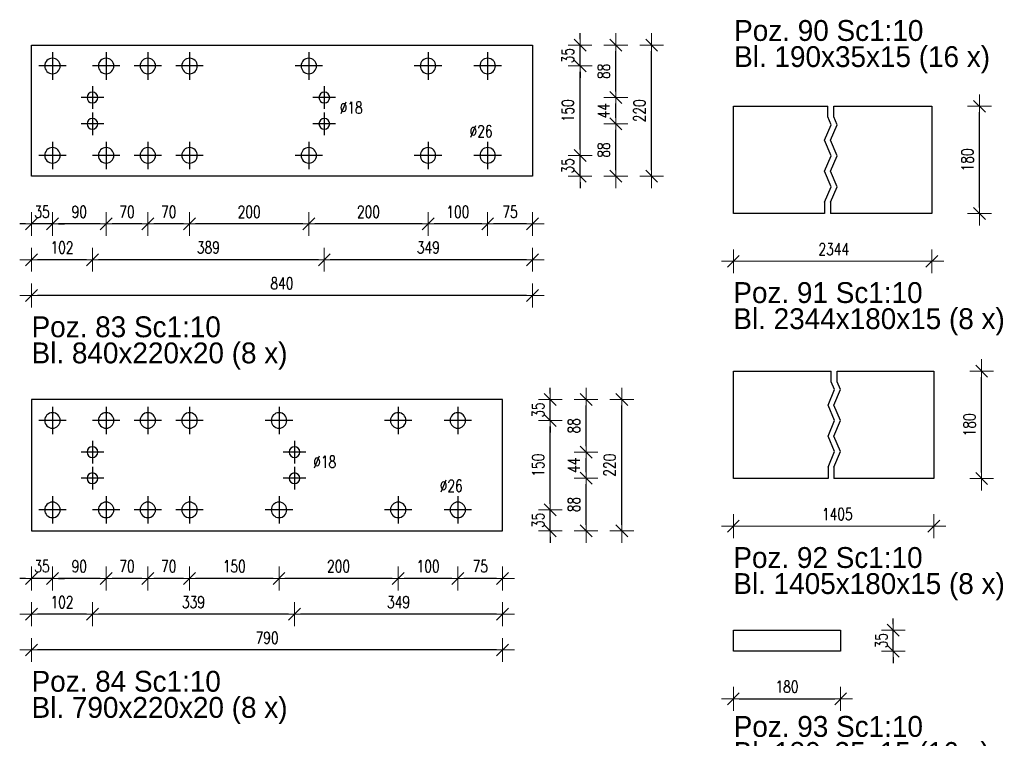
# Model space of a CAD drawing. Header units: millimetres. Extents: x 3515 to 4269, y 13087 to 13548.
# Tile 7 of 20: x 3833 to 3998, y 13234 to 13355. Entities that reach past the tile are written whole.
import ezdxf

# ---------------------------------------------------------------- set-up
doc = ezdxf.new("R2010")
doc.units = ezdxf.units.MM
doc.header["$LTSCALE"] = 10
doc.linetypes.add('MITTE', pattern=[2, 1.25, -0.25, 0.25, -0.25])
doc.layers.get('Defpoints').update_dxf_attribs({"color": 1})
doc.layers.add('PS_DIM', color=4, linetype='Continuous', lineweight=13)
doc.layers.add('PS_SOLID', color=7, linetype='Continuous', lineweight=30)
doc.layers.add('PS_MID', color=5, linetype='MITTE')
doc.layers.add('PS_PLATE', color=1, linetype='Continuous')
doc.styles.add('simplex', font='simplex.shx', dxfattribs={"width": 0.75})
doc.dimstyles.new('1_10_PRZ', dxfattribs={"dimtxt": 2, "dimasz": 1, "dimexe": 2, "dimexo": 5, "dimgap": 1, "dimtad": 1, "dimdec": 0, "dimlfac": 10, "dimtxsty": 'simplex', "dimblk": 'dimznak', "dimcen": 2, "dimse1": 1, "dimse2": 1, "dimclrt": 3, "dimadec": 1, "dimazin": 0, "dimtfac": 1, "dimtdec": 0, "dimtix": 1, "dimtmove": 2, "dimatfit": 3, "dimldrblk": 'dim-grot', "dimfxl": 1, "dimarcsym": 0})
doc.dimstyles.new('1_10_PRZ_DS1-LS10', dxfattribs={"dimtxt": 2, "dimasz": 1, "dimexe": 2, "dimexo": 5, "dimgap": 1, "dimtad": 1, "dimdec": 0, "dimlfac": 10, "dimtxsty": 'simplex', "dimblk": 'dimznak', "dimcen": 2, "dimse1": 1, "dimse2": 1, "dimclrt": 3, "dimadec": 1, "dimazin": 0, "dimtfac": 1, "dimtdec": 0, "dimtix": 1, "dimtmove": 2, "dimatfit": 3, "dimldrblk": 'dim-grot', "dimfxl": 1, "dimarcsym": 0})

# ---------------------------------------------------------------- blocks, each defined once
blk = doc.blocks.new('dimznak')
at = {"color": 0}
for points in [[(0, 2), (0, -2)], [(-2, 0), (2, 0)]]:
    blk.add_lwpolyline(points, dxfattribs=at)
at = {"color": 2}
blk.add_lwpolyline([(1, 1), (-1, -1)], dxfattribs=at)
blk = doc.blocks.new('*D69')
at = {"layer": 'Defpoints', "color": 0, "transparency": 16777216}
for p in [(3911.71, 13331.99), (3927.21, 13331.99), (3919.21, 13328.49)]:
    blk.add_point(p, dxfattribs=at)
at = {"layer": 'PS_DIM', "color": 0, "lineweight": -2, "transparency": 16777216}
for p, q in [((3927.21, 13332.99), (3927.21, 13333.99)), ((3927.21, 13328.49), (3927.21, 13331.99)), ((3927.21, 13327.49), (3927.21, 13326.49))]:
    blk.add_line(p, q, dxfattribs=at)
for p, rotation in [((3927.21, 13331.99), 270), ((3927.21, 13328.49), 90)]:
    blk.add_blockref('dimznak', p, dxfattribs=dict(at, rotation=rotation))
at = {"layer": 'PS_DIM', "color": 3, "transparency": 16777216, "insert": (3925.17, 13330.24), "char_height": 2, "attachment_point": 5, "rotation": 90, "style": 'simplex'}
blk.add_mtext('35', dxfattribs=at)
blk = doc.blocks.new('dim-grot')
blk.add_hatch(color=256).paths.add_polyline_path([(0, 0), (-2, 0.5), (-2, -0.5)])
blk.add_lwpolyline([(0, 0), (-2, 0.5), (-2, -0.5), (0, 0)])
blk = doc.blocks.new('*D71')
at = {"layer": 'Defpoints', "color": 0, "transparency": 16777216}
for p in [(3919.21, 13350.49), (3927.21, 13350.49), (3911.71, 13346.99)]:
    blk.add_point(p, dxfattribs=at)
at = {"layer": 'PS_DIM', "color": 0, "lineweight": -2, "transparency": 16777216}
for p, q in [((3927.21, 13351.49), (3927.21, 13352.49)), ((3927.21, 13346.99), (3927.21, 13350.49)), ((3927.21, 13345.99), (3927.21, 13344.99))]:
    blk.add_line(p, q, dxfattribs=at)
for p, rotation in [((3927.21, 13350.49), 270), ((3927.21, 13346.99), 90)]:
    blk.add_blockref('dimznak', p, dxfattribs=dict(at, rotation=rotation))
at = {"layer": 'PS_DIM', "color": 3, "transparency": 16777216, "insert": (3925.17, 13348.74), "char_height": 2, "attachment_point": 5, "rotation": 90, "style": 'simplex'}
blk.add_mtext('35', dxfattribs=at)
blk = doc.blocks.new('*D76')
at = {"layer": 'Defpoints', "color": 0, "transparency": 16777216}
for p in [(3911.71, 13331.99), (3919.21, 13328.49), (3911.71, 13320.49)]:
    blk.add_point(p, dxfattribs=at)
at = {"layer": 'PS_DIM', "color": 0, "lineweight": -2, "transparency": 16777216}
blk.add_line((3918.21, 13320.49), (3912.71, 13320.49), dxfattribs=at)
at = {"layer": 'PS_DIM', "color": 0, "lineweight": -2, "transparency": 16777216, "rotation": 180}
blk.add_blockref('dimznak', (3911.71, 13320.49), dxfattribs=at)
at = {"layer": 'PS_DIM', "color": 0, "lineweight": -2, "transparency": 16777216}
blk.add_blockref('dimznak', (3919.21, 13320.49), dxfattribs=at)
at = {"layer": 'PS_DIM', "color": 3, "transparency": 16777216, "insert": (3915.46, 13322.53), "char_height": 2, "attachment_point": 5, "style": 'simplex'}
blk.add_mtext('75', dxfattribs=at)
blk = doc.blocks.new('*D77')
at = {"layer": 'Defpoints', "color": 0, "transparency": 16777216}
for p in [(3901.71, 13331.99), (3911.71, 13331.99), (3901.71, 13320.49)]:
    blk.add_point(p, dxfattribs=at)
at = {"layer": 'PS_DIM', "color": 0, "lineweight": -2, "transparency": 16777216}
blk.add_line((3910.71, 13320.49), (3902.71, 13320.49), dxfattribs=at)
at = {"layer": 'PS_DIM', "color": 0, "lineweight": -2, "transparency": 16777216, "rotation": 180}
blk.add_blockref('dimznak', (3901.71, 13320.49), dxfattribs=at)
at = {"layer": 'PS_DIM', "color": 0, "lineweight": -2, "transparency": 16777216}
blk.add_blockref('dimznak', (3911.71, 13320.49), dxfattribs=at)
at = {"layer": 'PS_DIM', "color": 3, "transparency": 16777216, "insert": (3906.71, 13322.53), "char_height": 2, "attachment_point": 5, "style": 'simplex'}
blk.add_mtext('100', dxfattribs=at)
blk = doc.blocks.new('*D78')
at = {"layer": 'Defpoints', "color": 0, "transparency": 16777216}
for p in [(3881.71, 13331.99), (3901.71, 13331.99), (3881.71, 13320.49)]:
    blk.add_point(p, dxfattribs=at)
at = {"layer": 'PS_DIM', "color": 0, "lineweight": -2, "transparency": 16777216}
blk.add_line((3900.71, 13320.49), (3882.71, 13320.49), dxfattribs=at)
at = {"layer": 'PS_DIM', "color": 0, "lineweight": -2, "transparency": 16777216, "rotation": 180}
blk.add_blockref('dimznak', (3881.71, 13320.49), dxfattribs=at)
at = {"layer": 'PS_DIM', "color": 0, "lineweight": -2, "transparency": 16777216}
blk.add_blockref('dimznak', (3901.71, 13320.49), dxfattribs=at)
at = {"layer": 'PS_DIM', "color": 3, "transparency": 16777216, "insert": (3891.71, 13322.53), "char_height": 2, "attachment_point": 5, "style": 'simplex'}
blk.add_mtext('200', dxfattribs=at)
blk = doc.blocks.new('*D79')
at = {"layer": 'Defpoints', "color": 0, "transparency": 16777216}
for p in [(3861.71, 13331.99), (3881.71, 13331.99), (3861.71, 13320.49)]:
    blk.add_point(p, dxfattribs=at)
at = {"layer": 'PS_DIM', "color": 0, "lineweight": -2, "transparency": 16777216}
blk.add_line((3880.71, 13320.49), (3862.71, 13320.49), dxfattribs=at)
at = {"layer": 'PS_DIM', "color": 0, "lineweight": -2, "transparency": 16777216, "rotation": 180}
blk.add_blockref('dimznak', (3861.71, 13320.49), dxfattribs=at)
at = {"layer": 'PS_DIM', "color": 0, "lineweight": -2, "transparency": 16777216}
blk.add_blockref('dimznak', (3881.71, 13320.49), dxfattribs=at)
at = {"layer": 'PS_DIM', "color": 3, "transparency": 16777216, "insert": (3871.71, 13322.53), "char_height": 2, "attachment_point": 5, "style": 'simplex'}
blk.add_mtext('200', dxfattribs=at)
blk = doc.blocks.new('*D80')
at = {"layer": 'Defpoints', "color": 0, "transparency": 16777216}
for p in [(3854.71, 13331.99), (3861.71, 13331.99), (3854.71, 13320.49)]:
    blk.add_point(p, dxfattribs=at)
at = {"layer": 'PS_DIM', "color": 0, "lineweight": -2, "transparency": 16777216}
blk.add_line((3860.71, 13320.49), (3855.71, 13320.49), dxfattribs=at)
at = {"layer": 'PS_DIM', "color": 0, "lineweight": -2, "transparency": 16777216, "rotation": 180}
blk.add_blockref('dimznak', (3854.71, 13320.49), dxfattribs=at)
at = {"layer": 'PS_DIM', "color": 0, "lineweight": -2, "transparency": 16777216}
blk.add_blockref('dimznak', (3861.71, 13320.49), dxfattribs=at)
at = {"layer": 'PS_DIM', "color": 3, "transparency": 16777216, "insert": (3858.21, 13322.53), "char_height": 2, "attachment_point": 5, "style": 'simplex'}
blk.add_mtext('70', dxfattribs=at)
blk = doc.blocks.new('*D81')
at = {"layer": 'Defpoints', "color": 0, "transparency": 16777216}
for p in [(3847.71, 13331.99), (3854.71, 13331.99), (3847.71, 13320.49)]:
    blk.add_point(p, dxfattribs=at)
at = {"layer": 'PS_DIM', "color": 0, "lineweight": -2, "transparency": 16777216}
blk.add_line((3853.71, 13320.49), (3848.71, 13320.49), dxfattribs=at)
at = {"layer": 'PS_DIM', "color": 0, "lineweight": -2, "transparency": 16777216, "rotation": 180}
blk.add_blockref('dimznak', (3847.71, 13320.49), dxfattribs=at)
at = {"layer": 'PS_DIM', "color": 0, "lineweight": -2, "transparency": 16777216}
blk.add_blockref('dimznak', (3854.71, 13320.49), dxfattribs=at)
at = {"layer": 'PS_DIM', "color": 3, "transparency": 16777216, "insert": (3851.21, 13322.53), "char_height": 2, "attachment_point": 5, "style": 'simplex'}
blk.add_mtext('70', dxfattribs=at)
blk = doc.blocks.new('*D82')
at = {"layer": 'Defpoints', "color": 0, "transparency": 16777216}
for p in [(3838.71, 13331.99), (3847.71, 13331.99), (3838.71, 13320.49)]:
    blk.add_point(p, dxfattribs=at)
at = {"layer": 'PS_DIM', "color": 0, "lineweight": -2, "transparency": 16777216}
blk.add_line((3846.71, 13320.49), (3839.71, 13320.49), dxfattribs=at)
at = {"layer": 'PS_DIM', "color": 0, "lineweight": -2, "transparency": 16777216, "rotation": 180}
blk.add_blockref('dimznak', (3838.71, 13320.49), dxfattribs=at)
at = {"layer": 'PS_DIM', "color": 0, "lineweight": -2, "transparency": 16777216}
blk.add_blockref('dimznak', (3847.71, 13320.49), dxfattribs=at)
at = {"layer": 'PS_DIM', "color": 3, "transparency": 16777216, "insert": (3843.21, 13322.53), "char_height": 2, "attachment_point": 5, "style": 'simplex'}
blk.add_mtext('90', dxfattribs=at)
blk = doc.blocks.new('*D83')
at = {"layer": 'Defpoints', "color": 0, "transparency": 16777216}
for p in [(3838.71, 13331.99), (3835.21, 13328.49), (3835.21, 13320.49)]:
    blk.add_point(p, dxfattribs=at)
at = {"layer": 'PS_DIM', "color": 0, "lineweight": -2, "transparency": 16777216}
for p, q in [((3834.21, 13320.49), (3833.21, 13320.49)), ((3838.71, 13320.49), (3835.21, 13320.49)), ((3839.71, 13320.49), (3840.71, 13320.49))]:
    blk.add_line(p, q, dxfattribs=at)
blk.add_blockref('dimznak', (3835.21, 13320.49), dxfattribs=at)
at = {"layer": 'PS_DIM', "color": 0, "lineweight": -2, "transparency": 16777216, "rotation": 180}
blk.add_blockref('dimznak', (3838.71, 13320.49), dxfattribs=at)
at = {"layer": 'PS_DIM', "color": 3, "transparency": 16777216, "insert": (3836.96, 13322.53), "char_height": 2, "attachment_point": 5, "style": 'simplex'}
blk.add_mtext('35', dxfattribs=at)
blk = doc.blocks.new('*D84')
at = {"layer": 'Defpoints', "color": 0, "transparency": 16777216}
for p in [(3884.31, 13337.29), (3919.21, 13328.49), (3884.31, 13314.49)]:
    blk.add_point(p, dxfattribs=at)
at = {"layer": 'PS_DIM', "color": 0, "lineweight": -2, "transparency": 16777216}
blk.add_line((3918.21, 13314.49), (3885.31, 13314.49), dxfattribs=at)
at = {"layer": 'PS_DIM', "color": 0, "lineweight": -2, "transparency": 16777216, "rotation": 180}
blk.add_blockref('dimznak', (3884.31, 13314.49), dxfattribs=at)
at = {"layer": 'PS_DIM', "color": 0, "lineweight": -2, "transparency": 16777216}
blk.add_blockref('dimznak', (3919.21, 13314.49), dxfattribs=at)
at = {"layer": 'PS_DIM', "color": 3, "transparency": 16777216, "insert": (3901.76, 13316.53), "char_height": 2, "attachment_point": 5, "style": 'simplex'}
blk.add_mtext('349', dxfattribs=at)
blk = doc.blocks.new('*D85')
at = {"layer": 'Defpoints', "color": 0, "transparency": 16777216}
for p in [(3845.41, 13337.29), (3884.31, 13337.29), (3845.41, 13314.49)]:
    blk.add_point(p, dxfattribs=at)
at = {"layer": 'PS_DIM', "color": 0, "lineweight": -2, "transparency": 16777216}
blk.add_line((3883.31, 13314.49), (3846.41, 13314.49), dxfattribs=at)
at = {"layer": 'PS_DIM', "color": 0, "lineweight": -2, "transparency": 16777216, "rotation": 180}
blk.add_blockref('dimznak', (3845.41, 13314.49), dxfattribs=at)
at = {"layer": 'PS_DIM', "color": 0, "lineweight": -2, "transparency": 16777216}
blk.add_blockref('dimznak', (3884.31, 13314.49), dxfattribs=at)
at = {"layer": 'PS_DIM', "color": 3, "transparency": 16777216, "insert": (3864.86, 13316.53), "char_height": 2, "attachment_point": 5, "style": 'simplex'}
blk.add_mtext('389', dxfattribs=at)
blk = doc.blocks.new('*D86')
at = {"layer": 'Defpoints', "color": 0, "transparency": 16777216}
for p in [(3845.41, 13337.29), (3835.21, 13328.49), (3835.21, 13314.49)]:
    blk.add_point(p, dxfattribs=at)
at = {"layer": 'PS_DIM', "color": 0, "lineweight": -2, "transparency": 16777216}
blk.add_line((3844.41, 13314.49), (3836.21, 13314.49), dxfattribs=at)
at = {"layer": 'PS_DIM', "color": 0, "lineweight": -2, "transparency": 16777216, "rotation": 180}
blk.add_blockref('dimznak', (3835.21, 13314.49), dxfattribs=at)
at = {"layer": 'PS_DIM', "color": 0, "lineweight": -2, "transparency": 16777216}
blk.add_blockref('dimznak', (3845.41, 13314.49), dxfattribs=at)
at = {"layer": 'PS_DIM', "color": 3, "transparency": 16777216, "insert": (3840.31, 13316.53), "char_height": 2, "attachment_point": 5, "style": 'simplex'}
blk.add_mtext('102', dxfattribs=at)
blk = doc.blocks.new('*D87')
at = {"layer": 'Defpoints', "color": 0, "transparency": 16777216}
for p in [(3835.21, 13328.49), (3919.21, 13328.49), (3835.21, 13308.49)]:
    blk.add_point(p, dxfattribs=at)
at = {"layer": 'PS_DIM', "color": 0, "lineweight": -2, "transparency": 16777216}
blk.add_line((3918.21, 13308.49), (3836.21, 13308.49), dxfattribs=at)
at = {"layer": 'PS_DIM', "color": 0, "lineweight": -2, "transparency": 16777216, "rotation": 180}
blk.add_blockref('dimznak', (3835.21, 13308.49), dxfattribs=at)
at = {"layer": 'PS_DIM', "color": 0, "lineweight": -2, "transparency": 16777216}
blk.add_blockref('dimznak', (3919.21, 13308.49), dxfattribs=at)
at = {"layer": 'PS_DIM', "color": 3, "transparency": 16777216, "insert": (3877.21, 13310.53), "char_height": 2, "attachment_point": 5, "style": 'simplex'}
blk.add_mtext('840', dxfattribs=at)
blk = doc.blocks.new('*D88')
at = {"layer": 'Defpoints', "color": 0, "transparency": 16777216}
for p in [(3906.71, 13272.53), (3922.21, 13272.53), (3914.21, 13269.03)]:
    blk.add_point(p, dxfattribs=at)
at = {"layer": 'PS_DIM', "color": 0, "lineweight": -2, "transparency": 16777216}
for p, q in [((3922.21, 13273.53), (3922.21, 13274.53)), ((3922.21, 13269.03), (3922.21, 13272.53)), ((3922.21, 13268.03), (3922.21, 13267.03))]:
    blk.add_line(p, q, dxfattribs=at)
for p, rotation in [((3922.21, 13272.53), 270), ((3922.21, 13269.03), 90)]:
    blk.add_blockref('dimznak', p, dxfattribs=dict(at, rotation=rotation))
at = {"layer": 'PS_DIM', "color": 3, "transparency": 16777216, "insert": (3920.17, 13270.78), "char_height": 2, "attachment_point": 5, "rotation": 90, "style": 'simplex'}
blk.add_mtext('35', dxfattribs=at)
blk = doc.blocks.new('*D90')
at = {"layer": 'Defpoints', "color": 0, "transparency": 16777216}
for p in [(3914.21, 13291.03), (3922.21, 13291.03), (3906.71, 13287.53)]:
    blk.add_point(p, dxfattribs=at)
at = {"layer": 'PS_DIM', "color": 0, "lineweight": -2, "transparency": 16777216}
for p, q in [((3922.21, 13292.03), (3922.21, 13293.03)), ((3922.21, 13287.53), (3922.21, 13291.03)), ((3922.21, 13286.53), (3922.21, 13285.53))]:
    blk.add_line(p, q, dxfattribs=at)
for p, rotation in [((3922.21, 13291.03), 270), ((3922.21, 13287.53), 90)]:
    blk.add_blockref('dimznak', p, dxfattribs=dict(at, rotation=rotation))
at = {"layer": 'PS_DIM', "color": 3, "transparency": 16777216, "insert": (3920.17, 13289.28), "char_height": 2, "attachment_point": 5, "rotation": 90, "style": 'simplex'}
blk.add_mtext('35', dxfattribs=at)
blk = doc.blocks.new('*D95')
at = {"layer": 'Defpoints', "color": 0, "transparency": 16777216}
for p in [(3906.71, 13272.53), (3914.21, 13269.03), (3906.71, 13261.03)]:
    blk.add_point(p, dxfattribs=at)
at = {"layer": 'PS_DIM', "color": 0, "lineweight": -2, "transparency": 16777216}
blk.add_line((3913.21, 13261.03), (3907.71, 13261.03), dxfattribs=at)
at = {"layer": 'PS_DIM', "color": 0, "lineweight": -2, "transparency": 16777216, "rotation": 180}
blk.add_blockref('dimznak', (3906.71, 13261.03), dxfattribs=at)
at = {"layer": 'PS_DIM', "color": 0, "lineweight": -2, "transparency": 16777216}
blk.add_blockref('dimznak', (3914.21, 13261.03), dxfattribs=at)
at = {"layer": 'PS_DIM', "color": 3, "transparency": 16777216, "insert": (3910.46, 13263.07), "char_height": 2, "attachment_point": 5, "style": 'simplex'}
blk.add_mtext('75', dxfattribs=at)
blk = doc.blocks.new('*D96')
at = {"layer": 'Defpoints', "color": 0, "transparency": 16777216}
for p in [(3896.71, 13272.53), (3906.71, 13272.53), (3896.71, 13261.03)]:
    blk.add_point(p, dxfattribs=at)
at = {"layer": 'PS_DIM', "color": 0, "lineweight": -2, "transparency": 16777216}
blk.add_line((3905.71, 13261.03), (3897.71, 13261.03), dxfattribs=at)
at = {"layer": 'PS_DIM', "color": 0, "lineweight": -2, "transparency": 16777216, "rotation": 180}
blk.add_blockref('dimznak', (3896.71, 13261.03), dxfattribs=at)
at = {"layer": 'PS_DIM', "color": 0, "lineweight": -2, "transparency": 16777216}
blk.add_blockref('dimznak', (3906.71, 13261.03), dxfattribs=at)
at = {"layer": 'PS_DIM', "color": 3, "transparency": 16777216, "insert": (3901.71, 13263.07), "char_height": 2, "attachment_point": 5, "style": 'simplex'}
blk.add_mtext('100', dxfattribs=at)
blk = doc.blocks.new('*D97')
at = {"layer": 'Defpoints', "color": 0, "transparency": 16777216}
for p in [(3876.71, 13272.53), (3896.71, 13272.53), (3876.71, 13261.03)]:
    blk.add_point(p, dxfattribs=at)
at = {"layer": 'PS_DIM', "color": 0, "lineweight": -2, "transparency": 16777216}
blk.add_line((3895.71, 13261.03), (3877.71, 13261.03), dxfattribs=at)
at = {"layer": 'PS_DIM', "color": 0, "lineweight": -2, "transparency": 16777216, "rotation": 180}
blk.add_blockref('dimznak', (3876.71, 13261.03), dxfattribs=at)
at = {"layer": 'PS_DIM', "color": 0, "lineweight": -2, "transparency": 16777216}
blk.add_blockref('dimznak', (3896.71, 13261.03), dxfattribs=at)
at = {"layer": 'PS_DIM', "color": 3, "transparency": 16777216, "insert": (3886.71, 13263.07), "char_height": 2, "attachment_point": 5, "style": 'simplex'}
blk.add_mtext('200', dxfattribs=at)
blk = doc.blocks.new('*D98')
at = {"layer": 'Defpoints', "color": 0, "transparency": 16777216}
for p in [(3861.71, 13272.53), (3876.71, 13272.53), (3861.71, 13261.03)]:
    blk.add_point(p, dxfattribs=at)
at = {"layer": 'PS_DIM', "color": 0, "lineweight": -2, "transparency": 16777216}
blk.add_line((3875.71, 13261.03), (3862.71, 13261.03), dxfattribs=at)
at = {"layer": 'PS_DIM', "color": 0, "lineweight": -2, "transparency": 16777216, "rotation": 180}
blk.add_blockref('dimznak', (3861.71, 13261.03), dxfattribs=at)
at = {"layer": 'PS_DIM', "color": 0, "lineweight": -2, "transparency": 16777216}
blk.add_blockref('dimznak', (3876.71, 13261.03), dxfattribs=at)
at = {"layer": 'PS_DIM', "color": 3, "transparency": 16777216, "insert": (3869.21, 13263.07), "char_height": 2, "attachment_point": 5, "style": 'simplex'}
blk.add_mtext('150', dxfattribs=at)
blk = doc.blocks.new('*D99')
at = {"layer": 'Defpoints', "color": 0, "transparency": 16777216}
for p in [(3854.71, 13272.53), (3861.71, 13272.53), (3854.71, 13261.03)]:
    blk.add_point(p, dxfattribs=at)
at = {"layer": 'PS_DIM', "color": 0, "lineweight": -2, "transparency": 16777216}
blk.add_line((3860.71, 13261.03), (3855.71, 13261.03), dxfattribs=at)
at = {"layer": 'PS_DIM', "color": 0, "lineweight": -2, "transparency": 16777216, "rotation": 180}
blk.add_blockref('dimznak', (3854.71, 13261.03), dxfattribs=at)
at = {"layer": 'PS_DIM', "color": 0, "lineweight": -2, "transparency": 16777216}
blk.add_blockref('dimznak', (3861.71, 13261.03), dxfattribs=at)
at = {"layer": 'PS_DIM', "color": 3, "transparency": 16777216, "insert": (3858.21, 13263.07), "char_height": 2, "attachment_point": 5, "style": 'simplex'}
blk.add_mtext('70', dxfattribs=at)
blk = doc.blocks.new('*D100')
at = {"layer": 'Defpoints', "color": 0, "transparency": 16777216}
for p in [(3847.71, 13272.53), (3854.71, 13272.53), (3847.71, 13261.03)]:
    blk.add_point(p, dxfattribs=at)
at = {"layer": 'PS_DIM', "color": 0, "lineweight": -2, "transparency": 16777216}
blk.add_line((3853.71, 13261.03), (3848.71, 13261.03), dxfattribs=at)
at = {"layer": 'PS_DIM', "color": 0, "lineweight": -2, "transparency": 16777216, "rotation": 180}
blk.add_blockref('dimznak', (3847.71, 13261.03), dxfattribs=at)
at = {"layer": 'PS_DIM', "color": 0, "lineweight": -2, "transparency": 16777216}
blk.add_blockref('dimznak', (3854.71, 13261.03), dxfattribs=at)
at = {"layer": 'PS_DIM', "color": 3, "transparency": 16777216, "insert": (3851.21, 13263.07), "char_height": 2, "attachment_point": 5, "style": 'simplex'}
blk.add_mtext('70', dxfattribs=at)
blk = doc.blocks.new('*D101')
at = {"layer": 'Defpoints', "color": 0, "transparency": 16777216}
for p in [(3838.71, 13272.53), (3847.71, 13272.53), (3838.71, 13261.03)]:
    blk.add_point(p, dxfattribs=at)
at = {"layer": 'PS_DIM', "color": 0, "lineweight": -2, "transparency": 16777216}
blk.add_line((3846.71, 13261.03), (3839.71, 13261.03), dxfattribs=at)
at = {"layer": 'PS_DIM', "color": 0, "lineweight": -2, "transparency": 16777216, "rotation": 180}
blk.add_blockref('dimznak', (3838.71, 13261.03), dxfattribs=at)
at = {"layer": 'PS_DIM', "color": 0, "lineweight": -2, "transparency": 16777216}
blk.add_blockref('dimznak', (3847.71, 13261.03), dxfattribs=at)
at = {"layer": 'PS_DIM', "color": 3, "transparency": 16777216, "insert": (3843.21, 13263.07), "char_height": 2, "attachment_point": 5, "style": 'simplex'}
blk.add_mtext('90', dxfattribs=at)
blk = doc.blocks.new('*D102')
at = {"layer": 'Defpoints', "color": 0, "transparency": 16777216}
for p in [(3838.71, 13272.53), (3835.21, 13269.03), (3835.21, 13261.03)]:
    blk.add_point(p, dxfattribs=at)
at = {"layer": 'PS_DIM', "color": 0, "lineweight": -2, "transparency": 16777216}
for p, q in [((3834.21, 13261.03), (3833.21, 13261.03)), ((3838.71, 13261.03), (3835.21, 13261.03)), ((3839.71, 13261.03), (3840.71, 13261.03))]:
    blk.add_line(p, q, dxfattribs=at)
blk.add_blockref('dimznak', (3835.21, 13261.03), dxfattribs=at)
at = {"layer": 'PS_DIM', "color": 0, "lineweight": -2, "transparency": 16777216, "rotation": 180}
blk.add_blockref('dimznak', (3838.71, 13261.03), dxfattribs=at)
at = {"layer": 'PS_DIM', "color": 3, "transparency": 16777216, "insert": (3836.96, 13263.07), "char_height": 2, "attachment_point": 5, "style": 'simplex'}
blk.add_mtext('35', dxfattribs=at)
blk = doc.blocks.new('*D103')
at = {"layer": 'Defpoints', "color": 0, "transparency": 16777216}
for p in [(3879.31, 13277.83), (3914.21, 13269.03), (3879.31, 13255.03)]:
    blk.add_point(p, dxfattribs=at)
at = {"layer": 'PS_DIM', "color": 0, "lineweight": -2, "transparency": 16777216}
blk.add_line((3913.21, 13255.03), (3880.31, 13255.03), dxfattribs=at)
at = {"layer": 'PS_DIM', "color": 0, "lineweight": -2, "transparency": 16777216, "rotation": 180}
blk.add_blockref('dimznak', (3879.31, 13255.03), dxfattribs=at)
at = {"layer": 'PS_DIM', "color": 0, "lineweight": -2, "transparency": 16777216}
blk.add_blockref('dimznak', (3914.21, 13255.03), dxfattribs=at)
at = {"layer": 'PS_DIM', "color": 3, "transparency": 16777216, "insert": (3896.76, 13257.07), "char_height": 2, "attachment_point": 5, "style": 'simplex'}
blk.add_mtext('349', dxfattribs=at)
blk = doc.blocks.new('*D104')
at = {"layer": 'Defpoints', "color": 0, "transparency": 16777216}
for p in [(3845.41, 13277.83), (3879.31, 13277.83), (3845.41, 13255.03)]:
    blk.add_point(p, dxfattribs=at)
at = {"layer": 'PS_DIM', "color": 0, "lineweight": -2, "transparency": 16777216}
blk.add_line((3878.31, 13255.03), (3846.41, 13255.03), dxfattribs=at)
at = {"layer": 'PS_DIM', "color": 0, "lineweight": -2, "transparency": 16777216, "rotation": 180}
blk.add_blockref('dimznak', (3845.41, 13255.03), dxfattribs=at)
at = {"layer": 'PS_DIM', "color": 0, "lineweight": -2, "transparency": 16777216}
blk.add_blockref('dimznak', (3879.31, 13255.03), dxfattribs=at)
at = {"layer": 'PS_DIM', "color": 3, "transparency": 16777216, "insert": (3862.36, 13257.07), "char_height": 2, "attachment_point": 5, "style": 'simplex'}
blk.add_mtext('339', dxfattribs=at)
blk = doc.blocks.new('*D105')
at = {"layer": 'Defpoints', "color": 0, "transparency": 16777216}
for p in [(3845.41, 13277.83), (3835.21, 13269.03), (3835.21, 13255.03)]:
    blk.add_point(p, dxfattribs=at)
at = {"layer": 'PS_DIM', "color": 0, "lineweight": -2, "transparency": 16777216}
blk.add_line((3844.41, 13255.03), (3836.21, 13255.03), dxfattribs=at)
at = {"layer": 'PS_DIM', "color": 0, "lineweight": -2, "transparency": 16777216, "rotation": 180}
blk.add_blockref('dimznak', (3835.21, 13255.03), dxfattribs=at)
at = {"layer": 'PS_DIM', "color": 0, "lineweight": -2, "transparency": 16777216}
blk.add_blockref('dimznak', (3845.41, 13255.03), dxfattribs=at)
at = {"layer": 'PS_DIM', "color": 3, "transparency": 16777216, "insert": (3840.31, 13257.07), "char_height": 2, "attachment_point": 5, "style": 'simplex'}
blk.add_mtext('102', dxfattribs=at)
blk = doc.blocks.new('*D106')
at = {"layer": 'Defpoints', "color": 0, "transparency": 16777216}
for p in [(3835.21, 13269.03), (3914.21, 13269.03), (3835.21, 13249.03)]:
    blk.add_point(p, dxfattribs=at)
at = {"layer": 'PS_DIM', "color": 0, "lineweight": -2, "transparency": 16777216}
blk.add_line((3913.21, 13249.03), (3836.21, 13249.03), dxfattribs=at)
at = {"layer": 'PS_DIM', "color": 0, "lineweight": -2, "transparency": 16777216, "rotation": 180}
blk.add_blockref('dimznak', (3835.21, 13249.03), dxfattribs=at)
at = {"layer": 'PS_DIM', "color": 0, "lineweight": -2, "transparency": 16777216}
blk.add_blockref('dimznak', (3914.21, 13249.03), dxfattribs=at)
at = {"layer": 'PS_DIM', "color": 3, "transparency": 16777216, "insert": (3874.71, 13251.07), "char_height": 2, "attachment_point": 5, "style": 'simplex'}
blk.add_mtext('790', dxfattribs=at)
blk = doc.blocks.new('*D455')
at = {"layer": 'Defpoints', "color": 0, "transparency": 16777216}
for p in [(3970.92, 13252.34), (3979.75, 13252.34), (3970.92, 13248.84)]:
    blk.add_point(p, dxfattribs=at)
at = {"layer": 'PS_DIM', "color": 0, "lineweight": -2, "transparency": 16777216}
for p, q in [((3979.75, 13253.34), (3979.75, 13254.34)), ((3979.75, 13248.84), (3979.75, 13252.34)), ((3979.75, 13247.84), (3979.75, 13246.84))]:
    blk.add_line(p, q, dxfattribs=at)
for p, rotation in [((3979.75, 13252.34), 270), ((3979.75, 13248.84), 90)]:
    blk.add_blockref('dimznak', p, dxfattribs=dict(at, rotation=rotation))
at = {"layer": 'PS_DIM', "color": 3, "transparency": 16777216, "insert": (3977.75, 13250.59), "char_height": 2, "attachment_point": 5, "rotation": 90, "style": 'simplex'}
blk.add_mtext('35', dxfattribs=at)
blk = doc.blocks.new('*X456')
at = {"color": 0}
for s, p in [('Poz. 90 Sc1:10', (4404.29, 13157.13)), ('Bl. 190x35x15 (16 x)', (4404.29, 13152.75))]:
    blk.add_text(s, height=3.5, dxfattribs=at).set_placement(p)
blk = doc.blocks.new('*X458')
at = {"color": 0}
for s, p in [('Poz. 93 Sc1:10', (3973.7, 13234.46)), ('Bl. 180x35x15 (16 x)', (3973.7, 13230.09))]:
    blk.add_text(s, height=3.5, dxfattribs=at).set_placement(p)
blk = doc.blocks.new('*X459')
at = {"color": 0}
for s, p in [('Poz. 92 Sc1:10', (3973.64, 13262.79)), ('Bl. 1405x180x15 (8 x)', (3973.64, 13258.42))]:
    blk.add_text(s, height=3.5, dxfattribs=at).set_placement(p)
blk = doc.blocks.new('*X460')
at = {"color": 0}
for s, p in [('Poz. 91 Sc1:10', (3973.64, 13307.23)), ('Bl. 2344x180x15 (8 x)', (3973.64, 13302.85))]:
    blk.add_text(s, height=3.5, dxfattribs=at).set_placement(p)
blk = doc.blocks.new('*X494')
at = {"layer": 'PS_MID', "color": 5, "linetype": 'MITTE'}
for p, q in [((3838.71, 13349.29), (3838.71, 13344.69)), ((3847.71, 13349.29), (3847.71, 13344.69)), ((3854.71, 13349.29), (3854.71, 13344.69)), ((3861.71, 13349.29), (3861.71, 13344.69)), ((3881.71, 13349.29), (3881.71, 13344.69)), ((3901.71, 13349.29), (3901.71, 13344.69)), ((3911.71, 13349.29), (3911.71, 13344.69)), ((3841.01, 13346.99), (3836.41, 13346.99)), ((3850.01, 13346.99), (3845.41, 13346.99)), ((3857.01, 13346.99), (3852.41, 13346.99)), ((3864.01, 13346.99), (3859.41, 13346.99)), ((3884.01, 13346.99), (3879.41, 13346.99)), ((3904.01, 13346.99), (3899.41, 13346.99)), ((3914.01, 13346.99), (3909.41, 13346.99)), ((3845.41, 13343.59), (3845.41, 13339.79)), ((3884.31, 13343.59), (3884.31, 13339.79)), ((3847.31, 13341.69), (3843.51, 13341.69)), ((3886.21, 13341.69), (3882.41, 13341.69)), ((3845.41, 13339.19), (3845.41, 13335.39)), ((3884.31, 13339.19), (3884.31, 13335.39)), ((3847.31, 13337.29), (3843.51, 13337.29)), ((3886.21, 13337.29), (3882.41, 13337.29)), ((3838.71, 13334.29), (3838.71, 13329.69)), ((3847.71, 13334.29), (3847.71, 13329.69)), ((3854.71, 13334.29), (3854.71, 13329.69)), ((3861.71, 13334.29), (3861.71, 13329.69)), ((3881.71, 13334.29), (3881.71, 13329.69)), ((3901.71, 13334.29), (3901.71, 13329.69)), ((3911.71, 13334.29), (3911.71, 13329.69)), ((3841.01, 13331.99), (3836.41, 13331.99)), ((3850.01, 13331.99), (3845.41, 13331.99)), ((3857.01, 13331.99), (3852.41, 13331.99)), ((3864.01, 13331.99), (3859.41, 13331.99)), ((3884.01, 13331.99), (3879.41, 13331.99)), ((3904.01, 13331.99), (3899.41, 13331.99)), ((3914.01, 13331.99), (3909.41, 13331.99))]:
    blk.add_line(p, q, dxfattribs=at)
at = {"layer": 'PS_SOLID', "color": 7, "linetype": 'Continuous'}
for p, q in [((3835.21, 13328.49), (3835.21, 13350.49)), ((3835.21, 13350.49), (3919.21, 13350.49)), ((3919.21, 13350.49), (3919.21, 13328.49)), ((3919.21, 13328.49), (3835.21, 13328.49))]:
    blk.add_line(p, q, dxfattribs=at)
at = {"layer": 'PS_SOLID', "color": 7, "extrusion": (0, 0, -1)}
for centre, radius in [((-3838.71, 13346.99), 1.3), ((-3847.71, 13346.99), 1.3), ((-3854.71, 13346.99), 1.3), ((-3861.71, 13346.99), 1.3), ((-3881.71, 13346.99), 1.3), ((-3901.71, 13346.99), 1.3), ((-3911.71, 13346.99), 1.3), ((-3845.41, 13341.69), 0.9), ((-3884.31, 13341.69), 0.9), ((-3845.41, 13337.29), 0.9), ((-3884.31, 13337.29), 0.9), ((-3838.71, 13331.99), 1.3), ((-3847.71, 13331.99), 1.3), ((-3854.71, 13331.99), 1.3), ((-3861.71, 13331.99), 1.3), ((-3881.71, 13331.99), 1.3), ((-3901.71, 13331.99), 1.3), ((-3911.71, 13331.99), 1.3)]:
    blk.add_circle(centre, radius, dxfattribs=at)
blk = doc.blocks.new('*X495')
at = {"color": 0}
for s, p in [('Poz. 83 Sc1:10', (3835.21, 13301.49)), ('Bl. 840x220x20 (8 x)', (3835.21, 13297.11))]:
    blk.add_text(s, height=3.5, dxfattribs=at).set_placement(p)
blk = doc.blocks.new('*X496')
at = {"layer": 'PS_MID', "color": 5, "linetype": 'MITTE'}
for p, q in [((3838.71, 13289.83), (3838.71, 13285.23)), ((3847.71, 13289.83), (3847.71, 13285.23)), ((3854.71, 13289.83), (3854.71, 13285.23)), ((3861.71, 13289.83), (3861.71, 13285.23)), ((3876.71, 13289.83), (3876.71, 13285.23)), ((3896.71, 13289.83), (3896.71, 13285.23)), ((3906.71, 13289.83), (3906.71, 13285.23)), ((3841.01, 13287.53), (3836.41, 13287.53)), ((3850.01, 13287.53), (3845.41, 13287.53)), ((3857.01, 13287.53), (3852.41, 13287.53)), ((3864.01, 13287.53), (3859.41, 13287.53)), ((3879.01, 13287.53), (3874.41, 13287.53)), ((3899.01, 13287.53), (3894.41, 13287.53)), ((3909.01, 13287.53), (3904.41, 13287.53)), ((3845.41, 13284.13), (3845.41, 13280.33)), ((3879.31, 13284.13), (3879.31, 13280.33)), ((3847.31, 13282.23), (3843.51, 13282.23)), ((3881.21, 13282.23), (3877.41, 13282.23)), ((3845.41, 13279.73), (3845.41, 13275.93)), ((3879.31, 13279.73), (3879.31, 13275.93)), ((3847.31, 13277.83), (3843.51, 13277.83)), ((3881.21, 13277.83), (3877.41, 13277.83)), ((3838.71, 13274.83), (3838.71, 13270.23)), ((3847.71, 13274.83), (3847.71, 13270.23)), ((3854.71, 13274.83), (3854.71, 13270.23)), ((3861.71, 13274.83), (3861.71, 13270.23)), ((3876.71, 13274.83), (3876.71, 13270.23)), ((3896.71, 13274.83), (3896.71, 13270.23)), ((3906.71, 13274.83), (3906.71, 13270.23)), ((3841.01, 13272.53), (3836.41, 13272.53)), ((3850.01, 13272.53), (3845.41, 13272.53)), ((3857.01, 13272.53), (3852.41, 13272.53)), ((3864.01, 13272.53), (3859.41, 13272.53)), ((3879.01, 13272.53), (3874.41, 13272.53)), ((3899.01, 13272.53), (3894.41, 13272.53)), ((3909.01, 13272.53), (3904.41, 13272.53))]:
    blk.add_line(p, q, dxfattribs=at)
at = {"layer": 'PS_SOLID', "color": 7, "linetype": 'Continuous'}
for p, q in [((3835.21, 13291.03), (3835.21, 13269.03)), ((3914.21, 13291.03), (3835.21, 13291.03)), ((3914.21, 13269.03), (3914.21, 13291.03)), ((3835.21, 13269.03), (3914.21, 13269.03))]:
    blk.add_line(p, q, dxfattribs=at)
at = {"layer": 'PS_SOLID', "color": 7, "extrusion": (0, 0, -1)}
for centre, radius in [((-3838.71, 13287.53), 1.3), ((-3847.71, 13287.53), 1.3), ((-3854.71, 13287.53), 1.3), ((-3861.71, 13287.53), 1.3), ((-3876.71, 13287.53), 1.3), ((-3896.71, 13287.53), 1.3), ((-3906.71, 13287.53), 1.3), ((-3845.41, 13282.23), 0.9), ((-3879.31, 13282.23), 0.9), ((-3845.41, 13277.83), 0.9), ((-3879.31, 13277.83), 0.9), ((-3838.71, 13272.53), 1.3), ((-3847.71, 13272.53), 1.3), ((-3854.71, 13272.53), 1.3), ((-3861.71, 13272.53), 1.3), ((-3876.71, 13272.53), 1.3), ((-3896.71, 13272.53), 1.3), ((-3906.71, 13272.53), 1.3)]:
    blk.add_circle(centre, radius, dxfattribs=at)
blk = doc.blocks.new('*X497')
at = {"color": 0}
for s, p in [('Poz. 84 Sc1:10', (3835.21, 13242.03)), ('Bl. 790x220x20 (8 x)', (3835.21, 13237.65))]:
    blk.add_text(s, height=3.5, dxfattribs=at).set_placement(p)
blk = doc.blocks.new('*X503')
at = {"layer": 'PS_SOLID', "color": 7, "linetype": 'Continuous'}
for p, q in [((3952.92, 13248.84), (3952.92, 13252.34)), ((3952.92, 13252.34), (3970.92, 13252.34)), ((3970.92, 13252.34), (3970.92, 13248.84)), ((3970.92, 13248.84), (3952.92, 13248.84))]:
    blk.add_line(p, q, dxfattribs=at)

msp = doc.modelspace()

# ---------------------------------------------------------------- linework, layer by layer
at = {"color": 1}
for p, q in [((3968.771, 13338.442), (3968.771, 13340.225)), ((3969.771, 13338.442), (3969.771, 13340.225)), ((3969.321, 13337.142), (3968.771, 13338.442)), ((3970.321, 13337.142), (3969.771, 13338.442)), ((3968.221, 13334.541), (3969.321, 13337.142)), ((3969.221, 13334.541), (3970.321, 13337.142)), ((3969.321, 13331.94), (3968.221, 13334.541)), ((3970.321, 13331.94), (3969.221, 13334.541)), ((3968.221, 13329.34), (3969.321, 13331.94)), ((3969.221, 13329.34), (3970.321, 13331.94)), ((3969.321, 13326.739), (3968.221, 13329.34)), ((3970.321, 13326.739), (3969.221, 13329.34)), ((3968.221, 13324.138), (3969.321, 13326.739)), ((3969.221, 13324.138), (3970.321, 13326.739)), ((3968.221, 13324.138), (3968.221, 13322.225)), ((3969.221, 13324.138), (3969.221, 13322.225)), ((3969.354, 13294.009), (3969.354, 13295.792)), ((3970.354, 13294.009), (3970.354, 13295.792)), ((3969.904, 13292.709), (3969.354, 13294.009)), ((3970.904, 13292.709), (3970.354, 13294.009)), ((3968.804, 13290.108), (3969.904, 13292.709)), ((3969.804, 13290.108), (3970.904, 13292.709)), ((3969.904, 13287.508), (3968.804, 13290.108)), ((3970.904, 13287.508), (3969.804, 13290.108)), ((3968.804, 13284.907), (3969.904, 13287.508)), ((3969.804, 13284.907), (3970.904, 13287.508)), ((3969.904, 13282.306), (3968.804, 13284.907)), ((3970.904, 13282.306), (3969.804, 13284.907)), ((3968.804, 13279.706), (3969.904, 13282.306)), ((3969.804, 13279.706), (3970.904, 13282.306)), ((3968.804, 13279.706), (3968.804, 13277.792)), ((3969.804, 13279.706), (3969.804, 13277.792))]:
    msp.add_line(p, q, dxfattribs=at)
at = {"layer": 'PS_DIM'}
for p, q in [((3985.217, 13314.225), (3953.919, 13314.225)), ((3985.571, 13269.792), (3953.919, 13269.792))]:
    msp.add_line(p, q, dxfattribs=at)
at = {"layer": 'PS_SOLID', "color": 7, "linetype": 'Continuous'}
for p, q in [((3952.919, 13340.225), (3968.771, 13340.225)), ((3952.919, 13322.225), (3952.919, 13340.225)), ((3969.771, 13340.225), (3986.217, 13340.225)), ((3986.217, 13340.225), (3986.217, 13322.225)), ((3968.221, 13322.225), (3952.919, 13322.225)), ((3986.217, 13322.225), (3969.221, 13322.225)), ((3952.919, 13295.792), (3969.354, 13295.792)), ((3952.919, 13277.792), (3952.919, 13295.792)), ((3970.354, 13295.792), (3986.571, 13295.792)), ((3986.571, 13295.792), (3986.571, 13277.792)), ((3968.804, 13277.792), (3952.919, 13277.792)), ((3986.571, 13277.792), (3969.804, 13277.792))]:
    msp.add_line(p, q, dxfattribs=at)

# ---------------------------------------------------------------- block references
for name, p in [('*X456', (-451.234, 194.061)), ('*X460', (-20.718, 0)), ('*X495', (0, 0)), ('*X459', (-20.718, 0)), ('*X497', (0, 0)), ('*X458', (-20.718, 0))]:
    msp.add_blockref(name, p)
at = {"layer": 'PS_DIM', "rotation": 180}
for p in [(3952.919, 13314.225), (3952.919, 13269.792)]:
    msp.add_blockref('dimznak', p, dxfattribs=at)
at = {"layer": 'PS_DIM'}
for p in [(3986.217, 13314.225), (3986.571, 13269.792)]:
    msp.add_blockref('dimznak', p, dxfattribs=at)
at = {"layer": 'PS_PLATE', "color": 35}
for name in ['*X494', '*X496', '*X503']:
    msp.add_blockref(name, (0, 0), dxfattribs=at)

# ---------------------------------------------------------------- texts
at = {"layer": 'PS_DIM', "char_height": 2, "attachment_point": 7, "style": 'simplex'}
for s, insert in [('\\A1;%%c18', (3886.892, 13339)), ('\\A1;%%c26', (3908.674, 13335.028)), ('\\A1;%%c18', (3882.444, 13279.581)), ('\\A1;%%c26', (3903.674, 13275.57))]:
    msp.add_mtext(s, dxfattribs=dict(at, insert=insert))
at = {"layer": 'PS_DIM', "color": 3, "char_height": 2, "attachment_point": 5, "style": 'simplex'}
for s, insert in [('2344', (3969.771, 13316.265)), ('1405', (3970.354, 13271.832))]:
    msp.add_mtext(s, dxfattribs=dict(at, insert=insert))

# ---------------------------------------------------------------- dimensions: what is measured, and where the dimension line sits
at = {"layer": 'PS_DIM'}
for base, p1, p2, location, text in [((3933.214, 13350.487), (3884.314, 13341.687), (3919.214, 13350.487), (3931.174, 13346.087), '88'), ((3939.214, 13350.487), (3919.214, 13328.487), (3919.214, 13350.487), (3937.174, 13339.487), '220'), ((3927.214, 13346.987), (3911.714, 13331.987), (3911.714, 13346.987), (3925.174, 13339.487), '150'), ((3933.214, 13341.687), (3884.314, 13337.287), (3884.314, 13341.687), (3931.174, 13339.487), '44'), ((3994.217, 13340.225), (3986.217, 13322.225), (3986.217, 13340.225), (3992.177, 13331.225), '180'), ((3933.214, 13337.287), (3919.214, 13328.487), (3884.314, 13337.287), (3931.174, 13332.887), '88'), ((3994.571, 13295.792), (3986.571, 13277.792), (3986.571, 13295.792), (3992.531, 13286.792), '180'), ((3928.214, 13291.03), (3879.314, 13282.23), (3914.214, 13291.03), (3926.174, 13286.63), '88'), ((3934.214, 13291.03), (3914.214, 13269.03), (3914.214, 13291.03), (3932.174, 13280.03), '220'), ((3922.214, 13287.53), (3906.714, 13272.53), (3906.714, 13287.53), (3920.174, 13280.03), '150'), ((3928.214, 13282.23), (3879.314, 13277.83), (3879.314, 13282.23), (3926.174, 13280.03), '44'), ((3928.214, 13277.83), (3914.214, 13269.03), (3879.314, 13277.83), (3926.174, 13273.43), '88')]:
    msp.add_linear_dim(base=base, p1=p1, p2=p2, angle=90, location=location, text=text, dimstyle='1_10_PRZ_DS1-LS10', dxfattribs=at).render()
for base, p1, p2, angle, text, picture, middle in [((3927.214, 13350.487), (3911.714, 13346.987), (3919.214, 13350.487), 90, '35', '*D71', (3925.174, 13348.737)), ((3835.214, 13314.487), (3845.414, 13337.287), (3835.214, 13328.487), 180, '102', '*D86', (3840.314, 13316.527)), ((3845.414, 13314.487), (3884.314, 13337.287), (3845.414, 13337.287), 180, '389', '*D85', (3864.864, 13316.527)), ((3884.314, 13314.487), (3919.214, 13328.487), (3884.314, 13337.287), 180, '349', '*D84', (3901.764, 13316.527)), ((3927.214, 13331.987), (3919.214, 13328.487), (3911.714, 13331.987), 90, '35', '*D69', (3925.174, 13330.237)), ((3835.214, 13320.487), (3838.714, 13331.987), (3835.214, 13328.487), 180, '35', '*D83', (3836.964, 13322.527)), ((3838.714, 13320.487), (3847.714, 13331.987), (3838.714, 13331.987), 180, '90', '*D82', (3843.214, 13322.527)), ((3847.714, 13320.487), (3854.714, 13331.987), (3847.714, 13331.987), 180, '70', '*D81', (3851.214, 13322.527)), ((3854.714, 13320.487), (3861.714, 13331.987), (3854.714, 13331.987), 180, '70', '*D80', (3858.214, 13322.527)), ((3861.714, 13320.487), (3881.714, 13331.987), (3861.714, 13331.987), 180, '200', '*D79', (3871.714, 13322.527)), ((3881.714, 13320.487), (3901.714, 13331.987), (3881.714, 13331.987), 180, '200', '*D78', (3891.714, 13322.527)), ((3901.714, 13320.487), (3911.714, 13331.987), (3901.714, 13331.987), 180, '100', '*D77', (3906.714, 13322.527)), ((3911.714, 13320.487), (3919.214, 13328.487), (3911.714, 13331.987), 180, '75', '*D76', (3915.464, 13322.527)), ((3835.214, 13308.487), (3919.214, 13328.487), (3835.214, 13328.487), 180, '840', '*D87', (3877.214, 13310.527)), ((3922.214, 13291.03), (3906.714, 13287.53), (3914.214, 13291.03), 90, '35', '*D90', (3920.174, 13289.28)), ((3835.214, 13255.03), (3845.414, 13277.83), (3835.214, 13269.03), 180, '102', '*D105', (3840.314, 13257.07)), ((3845.414, 13255.03), (3879.314, 13277.83), (3845.414, 13277.83), 180, '339', '*D104', (3862.364, 13257.07)), ((3879.314, 13255.03), (3914.214, 13269.03), (3879.314, 13277.83), 180, '349', '*D103', (3896.764, 13257.07)), ((3922.214, 13272.53), (3914.214, 13269.03), (3906.714, 13272.53), 90, '35', '*D88', (3920.174, 13270.78)), ((3835.214, 13261.03), (3838.714, 13272.53), (3835.214, 13269.03), 180, '35', '*D102', (3836.964, 13263.07)), ((3838.714, 13261.03), (3847.714, 13272.53), (3838.714, 13272.53), 180, '90', '*D101', (3843.214, 13263.07)), ((3847.714, 13261.03), (3854.714, 13272.53), (3847.714, 13272.53), 180, '70', '*D100', (3851.214, 13263.07)), ((3854.714, 13261.03), (3861.714, 13272.53), (3854.714, 13272.53), 180, '70', '*D99', (3858.214, 13263.07)), ((3861.714, 13261.03), (3876.714, 13272.53), (3861.714, 13272.53), 180, '150', '*D98', (3869.214, 13263.07)), ((3876.714, 13261.03), (3896.714, 13272.53), (3876.714, 13272.53), 180, '200', '*D97', (3886.714, 13263.07)), ((3896.714, 13261.03), (3906.714, 13272.53), (3896.714, 13272.53), 180, '100', '*D96', (3901.714, 13263.07)), ((3906.714, 13261.03), (3914.214, 13269.03), (3906.714, 13272.53), 180, '75', '*D95', (3910.464, 13263.07)), ((3835.214, 13249.03), (3914.214, 13269.03), (3835.214, 13269.03), 180, '790', '*D106', (3874.714, 13251.07))]:
    dim = msp.add_linear_dim(base=base, p1=p1, p2=p2, angle=angle, text=text, dimstyle='1_10_PRZ_DS1-LS10', dxfattribs=at)
    dim.commit()
    dim.dimension.update_dxf_attribs({"geometry": picture, "text_midpoint": middle, "dimtype": 128})
dim = msp.add_linear_dim(base=(3979.755, 13252.344), p1=(3970.919, 13248.844), p2=(3970.919, 13252.344), angle=90, dimstyle='1_10_PRZ', dxfattribs=at)
dim.commit()
dim.dimension.update_dxf_attribs({"geometry": '*D455', "text_midpoint": (3977.755, 13250.594)})
msp.add_linear_dim(base=(3970.919, 13240.844), p1=(3952.919, 13248.844), p2=(3970.919, 13248.844), location=(3961.919, 13242.884), text='180', dimstyle='1_10_PRZ_DS1-LS10', dxfattribs=at).render()

doc.saveas('drawing.dxf')
